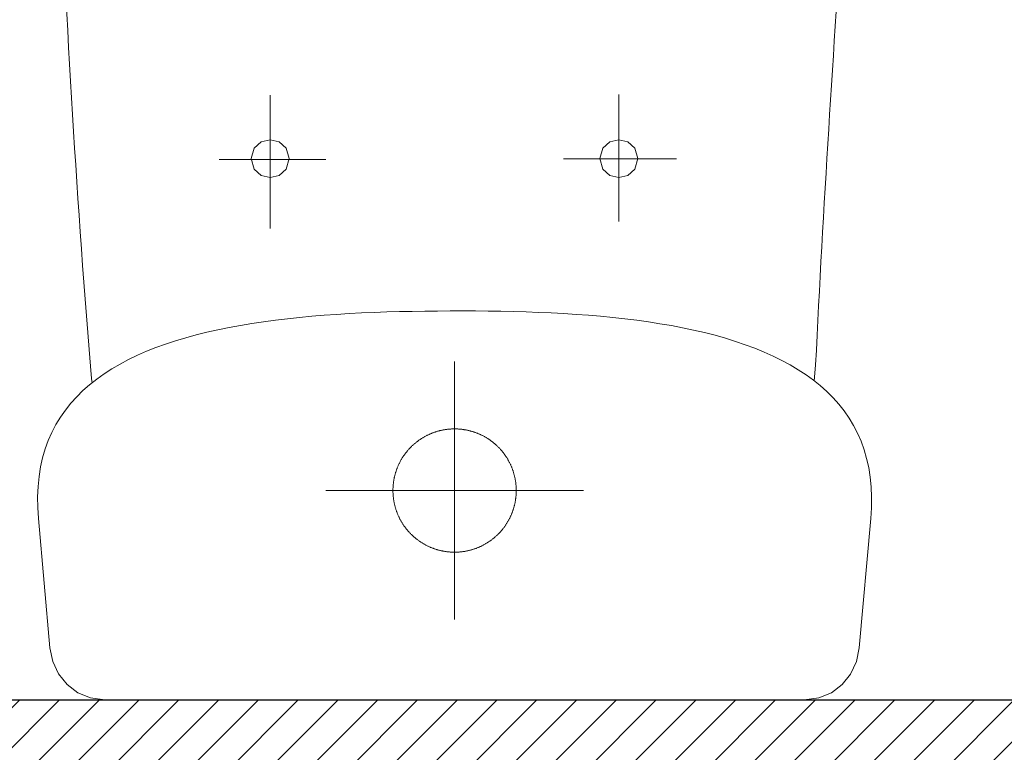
# Model space of a CAD drawing. Header units: inches. Extents: x 27484 to 71626, y -45113 to 39.
# Tile 13 of 256: x 33932 to 33975, y -40255 to -40222. Entities that reach past the tile are written whole.
import ezdxf

# ---------------------------------------------------------------- set-up
doc = ezdxf.new("R2010")
doc.units = ezdxf.units.IN
doc.header["$LTSCALE"] = 50
doc.header["$MEASUREMENT"] = 0
for name, color, linetype, lineweight in [('A-ARMATURA', 45, 'Continuous', 5), ('A-SCIANY', 5, 'Continuous', 18), ('A-ść. istn.', 8, 'Continuous', 0)]:
    doc.layers.add(name, color=color, linetype=linetype, lineweight=lineweight)
doc.layers.add('A-rdzenie zelbetowe', color=6, linetype='Continuous')

# ---------------------------------------------------------------- blocks, each defined once
blk = doc.blocks.new('A$C04280096')
at = {"layer": 'A-ARMATURA'}
for p, q in [((-161.82, -0.83), (-155.43, 0)), ((-155.43, 0), (155.43, 0)), ((155.43, 0), (161.82, -0.83)), ((-172.25, -6.79), (-167.48, -3.17)), ((-167.48, -3.17), (-161.82, -0.83)), ((161.82, -0.83), (167.48, -3.17)), ((167.48, -3.17), (172.25, -6.79)), ((-176, -11.46), (-172.25, -6.79)), ((172.25, -6.79), (176, -11.47)), ((-178.58, -16.96), (-176, -11.46)), ((176, -11.47), (178.58, -16.97)), ((-179.85, -23.06), (-178.58, -16.96)), ((178.58, -16.97), (179.85, -23.06)), ((-184.97, -80.5), (-179.85, -23.06)), ((179.85, -23.06), (184.97, -80.5)), ((0, -150.3), (0, -35.69)), ((-1.4, -65.63), (-1.69, -65.65)), ((-1.11, -65.62), (-1.4, -65.63)), ((-0.83, -65.61), (-1.11, -65.62)), ((-0.54, -65.6), (-0.83, -65.61)), ((-0.25, -65.6), (-0.54, -65.6)), ((0.03, -65.6), (-0.25, -65.6)), ((0.32, -65.6), (0.03, -65.6)), ((0.61, -65.6), (0.32, -65.6)), ((0.89, -65.61), (0.61, -65.6)), ((1.18, -65.62), (0.89, -65.61)), ((1.47, -65.64), (1.18, -65.62)), ((1.75, -65.65), (1.47, -65.64)), ((-14.89, -70), (-15.13, -70.16)), ((-14.65, -69.84), (-14.89, -70)), ((-14.41, -69.69), (-14.65, -69.84)), ((-14.16, -69.54), (-14.41, -69.69)), ((-13.92, -69.39), (-14.16, -69.54)), ((-13.67, -69.25), (-13.92, -69.39)), ((-13.42, -69.11), (-13.67, -69.25)), ((-13.17, -68.97), (-13.42, -69.11)), ((-12.92, -68.83), (-13.17, -68.97)), ((-12.66, -68.7), (-12.92, -68.83)), ((-12.41, -68.57), (-12.66, -68.7)), ((-12.15, -68.44), (-12.41, -68.57)), ((-11.89, -68.31), (-12.15, -68.44)), ((-11.63, -68.19), (-11.89, -68.31)), ((-11.37, -68.07), (-11.63, -68.19)), ((-11.11, -67.95), (-11.37, -68.07)), ((-10.85, -67.84), (-11.11, -67.95)), ((-10.58, -67.72), (-10.85, -67.84)), ((-10.32, -67.62), (-10.58, -67.72)), ((-10.05, -67.51), (-10.32, -67.62)), ((-9.79, -67.4), (-10.05, -67.51)), ((-9.52, -67.3), (-9.79, -67.4)), ((-9.25, -67.21), (-9.52, -67.3)), ((-8.98, -67.11), (-9.25, -67.21)), ((-8.71, -67.02), (-8.98, -67.11)), ((-8.43, -66.93), (-8.71, -67.02)), ((-8.16, -66.84), (-8.43, -66.93)), ((-7.89, -66.76), (-8.16, -66.84)), ((-7.61, -66.68), (-7.89, -66.76)), ((-7.33, -66.6), (-7.61, -66.68)), ((-7.06, -66.52), (-7.33, -66.6)), ((-6.78, -66.45), (-7.06, -66.52)), ((-6.5, -66.38), (-6.78, -66.45)), ((-6.22, -66.31), (-6.5, -66.38)), ((-5.94, -66.25), (-6.22, -66.31)), ((-5.66, -66.19), (-5.94, -66.25)), ((-5.38, -66.13), (-5.66, -66.19)), ((-5.1, -66.08), (-5.38, -66.13)), ((-4.82, -66.02), (-5.1, -66.08)), ((-4.54, -65.97), (-4.82, -66.02)), ((-4.25, -65.93), (-4.54, -65.97)), ((-3.97, -65.89), (-4.25, -65.93)), ((-3.68, -65.85), (-3.97, -65.89)), ((-3.4, -65.81), (-3.68, -65.85)), ((-3.12, -65.77), (-3.4, -65.81)), ((-2.83, -65.74), (-3.12, -65.77)), ((-2.54, -65.72), (-2.83, -65.74)), ((-2.26, -65.69), (-2.54, -65.72)), ((-1.97, -65.67), (-2.26, -65.69)), ((-1.69, -65.65), (-1.97, -65.67)), ((2.04, -65.67), (1.75, -65.65)), ((2.33, -65.7), (2.04, -65.67)), ((2.61, -65.72), (2.33, -65.7)), ((2.9, -65.75), (2.61, -65.72)), ((3.18, -65.78), (2.9, -65.75)), ((3.47, -65.82), (3.18, -65.78)), ((3.75, -65.86), (3.47, -65.82)), ((4.04, -65.9), (3.75, -65.86)), ((4.32, -65.94), (4.04, -65.9)), ((4.6, -65.99), (4.32, -65.94)), ((4.88, -66.04), (4.6, -65.99)), ((5.17, -66.09), (4.88, -66.04)), ((5.45, -66.14), (5.17, -66.09)), ((5.73, -66.2), (5.45, -66.14)), ((6.01, -66.26), (5.73, -66.2)), ((6.29, -66.33), (6.01, -66.26)), ((6.57, -66.4), (6.29, -66.33)), ((6.85, -66.47), (6.57, -66.4)), ((7.12, -66.54), (6.85, -66.47)), ((7.4, -66.62), (7.12, -66.54)), ((7.68, -66.69), (7.4, -66.62)), ((7.95, -66.78), (7.68, -66.69)), ((8.22, -66.86), (7.95, -66.78)), ((8.5, -66.95), (8.22, -66.86)), ((8.77, -67.04), (8.5, -66.95)), ((9.04, -67.13), (8.77, -67.04)), ((9.31, -67.23), (9.04, -67.13)), ((9.58, -67.33), (9.31, -67.23)), ((9.85, -67.43), (9.58, -67.33)), ((10.12, -67.53), (9.85, -67.43)), ((10.38, -67.64), (10.12, -67.53)), ((10.65, -67.75), (10.38, -67.64)), ((10.91, -67.86), (10.65, -67.75)), ((11.17, -67.98), (10.91, -67.86)), ((11.43, -68.1), (11.17, -67.98)), ((11.69, -68.22), (11.43, -68.1)), ((11.95, -68.34), (11.69, -68.22)), ((12.21, -68.47), (11.95, -68.34)), ((12.47, -68.6), (12.21, -68.47)), ((12.72, -68.73), (12.47, -68.6)), ((12.98, -68.86), (12.72, -68.73)), ((13.23, -69), (12.98, -68.86)), ((13.48, -69.14), (13.23, -69)), ((13.73, -69.28), (13.48, -69.14)), ((13.97, -69.43), (13.73, -69.28)), ((14.22, -69.58), (13.97, -69.43)), ((14.46, -69.73), (14.22, -69.58)), ((14.71, -69.88), (14.46, -69.73)), ((14.95, -70.03), (14.71, -69.88)), ((-19.95, -74.21), (-20.14, -74.42)), ((-19.75, -74.01), (-19.95, -74.21)), ((-19.55, -73.8), (-19.75, -74.01)), ((-19.35, -73.6), (-19.55, -73.8)), ((-19.14, -73.39), (-19.35, -73.6)), ((-18.94, -73.2), (-19.14, -73.39)), ((-18.73, -73), (-18.94, -73.2)), ((-18.52, -72.8), (-18.73, -73)), ((-18.31, -72.61), (-18.52, -72.8)), ((-18.09, -72.42), (-18.31, -72.61)), ((-17.87, -72.23), (-18.09, -72.42)), ((-17.66, -72.05), (-17.87, -72.23)), ((-17.44, -71.86), (-17.66, -72.05)), ((-17.21, -71.68), (-17.44, -71.86)), ((-16.99, -71.5), (-17.21, -71.68)), ((-16.76, -71.32), (-16.99, -71.5)), ((-16.54, -71.15), (-16.76, -71.32)), ((-16.31, -70.98), (-16.54, -71.15)), ((-16.08, -70.81), (-16.31, -70.98)), ((-15.84, -70.64), (-16.08, -70.81)), ((-15.61, -70.48), (-15.84, -70.64)), ((-15.37, -70.32), (-15.61, -70.48)), ((-15.13, -70.16), (-15.37, -70.32)), ((15.19, -70.19), (14.95, -70.03)), ((15.43, -70.35), (15.19, -70.19)), ((15.66, -70.52), (15.43, -70.35)), ((15.9, -70.68), (15.66, -70.52)), ((16.13, -70.85), (15.9, -70.68)), ((16.36, -71.02), (16.13, -70.85)), ((16.59, -71.19), (16.36, -71.02)), ((16.82, -71.37), (16.59, -71.19)), ((17.04, -71.54), (16.82, -71.37)), ((17.27, -71.72), (17.04, -71.54)), ((17.49, -71.91), (17.27, -71.72)), ((17.71, -72.09), (17.49, -71.91)), ((17.93, -72.28), (17.71, -72.09)), ((18.14, -72.46), (17.93, -72.28)), ((18.36, -72.66), (18.14, -72.46)), ((18.57, -72.85), (18.36, -72.66)), ((18.78, -73.04), (18.57, -72.85)), ((18.99, -73.24), (18.78, -73.04)), ((19.19, -73.44), (18.99, -73.24)), ((19.39, -73.64), (19.19, -73.44)), ((19.6, -73.85), (19.39, -73.64)), ((19.8, -74.05), (19.6, -73.85)), ((19.99, -74.26), (19.8, -74.05)), ((20.19, -74.47), (19.99, -74.26)), ((-23.27, -78.53), (-23.42, -78.77)), ((-23.11, -78.28), (-23.27, -78.53)), ((-22.96, -78.04), (-23.11, -78.28)), ((-22.8, -77.8), (-22.96, -78.04)), ((-22.64, -77.57), (-22.8, -77.8)), ((-22.48, -77.33), (-22.64, -77.57)), ((-22.31, -77.09), (-22.48, -77.33)), ((-22.14, -76.86), (-22.31, -77.09)), ((-21.97, -76.63), (-22.14, -76.86)), ((-21.8, -76.4), (-21.97, -76.63)), ((-21.63, -76.17), (-21.8, -76.4)), ((-21.45, -75.95), (-21.63, -76.17)), ((-21.27, -75.73), (-21.45, -75.95)), ((-21.09, -75.5), (-21.27, -75.73)), ((-20.9, -75.28), (-21.09, -75.5)), ((-20.72, -75.07), (-20.9, -75.28)), ((-20.53, -74.85), (-20.72, -75.07)), ((-20.34, -74.64), (-20.53, -74.85)), ((-20.14, -74.42), (-20.34, -74.64)), ((20.38, -74.69), (20.19, -74.47)), ((20.57, -74.9), (20.38, -74.69)), ((20.76, -75.12), (20.57, -74.9)), ((20.95, -75.33), (20.76, -75.12)), ((21.13, -75.56), (20.95, -75.33)), ((21.31, -75.78), (21.13, -75.56)), ((21.49, -76), (21.31, -75.78)), ((21.67, -76.23), (21.49, -76)), ((21.84, -76.46), (21.67, -76.23)), ((22.01, -76.69), (21.84, -76.46)), ((22.18, -76.92), (22.01, -76.69)), ((22.35, -77.15), (22.18, -76.92)), ((22.51, -77.38), (22.35, -77.15)), ((22.68, -77.62), (22.51, -77.38)), ((22.84, -77.86), (22.68, -77.62)), ((22.99, -78.1), (22.84, -77.86)), ((23.15, -78.34), (22.99, -78.1)), ((23.3, -78.58), (23.15, -78.34)), ((23.45, -78.83), (23.3, -78.58)), ((-185.28, -85.38), (-184.97, -80.5)), ((-25.56, -83.14), (-25.67, -83.41)), ((-25.46, -82.88), (-25.56, -83.14)), ((-25.35, -82.61), (-25.46, -82.88)), ((-25.24, -82.34), (-25.35, -82.61)), ((-25.13, -82.08), (-25.24, -82.34)), ((-25.01, -81.82), (-25.13, -82.08)), ((-24.89, -81.56), (-25.01, -81.82)), ((-24.77, -81.3), (-24.89, -81.56)), ((-24.65, -81.04), (-24.77, -81.3)), ((-24.52, -80.78), (-24.65, -81.04)), ((-24.39, -80.52), (-24.52, -80.78)), ((-24.26, -80.27), (-24.39, -80.52)), ((-24.13, -80.02), (-24.26, -80.27)), ((-23.99, -79.76), (-24.13, -80.02)), ((-23.85, -79.51), (-23.99, -79.76)), ((-23.71, -79.26), (-23.85, -79.51)), ((-23.56, -79.02), (-23.71, -79.26)), ((-23.42, -78.77), (-23.56, -79.02)), ((23.6, -79.08), (23.45, -78.83)), ((23.74, -79.32), (23.6, -79.08)), ((23.88, -79.57), (23.74, -79.32)), ((24.02, -79.82), (23.88, -79.57)), ((24.16, -80.08), (24.02, -79.82)), ((24.29, -80.33), (24.16, -80.08)), ((24.42, -80.58), (24.29, -80.33)), ((24.55, -80.84), (24.42, -80.58)), ((24.68, -81.1), (24.55, -80.84)), ((24.8, -81.36), (24.68, -81.1)), ((24.92, -81.62), (24.8, -81.36)), ((25.04, -81.88), (24.92, -81.62)), ((25.16, -82.14), (25.04, -81.88)), ((25.27, -82.41), (25.16, -82.14)), ((25.38, -82.67), (25.27, -82.41)), ((25.48, -82.94), (25.38, -82.67)), ((25.59, -83.21), (25.48, -82.94)), ((184.97, -80.5), (185.28, -85.44)), ((-185.34, -90.09), (-185.28, -85.38)), ((-26.79, -87.26), (-26.85, -87.54)), ((-26.73, -86.98), (-26.79, -87.26)), ((-26.66, -86.7), (-26.73, -86.98)), ((-26.6, -86.42), (-26.66, -86.7)), ((-26.53, -86.15), (-26.6, -86.42)), ((-26.45, -85.87), (-26.53, -86.15)), ((-26.38, -85.59), (-26.45, -85.87)), ((-26.3, -85.32), (-26.38, -85.59)), ((-26.22, -85.04), (-26.3, -85.32)), ((-26.13, -84.77), (-26.22, -85.04)), ((-26.04, -84.49), (-26.13, -84.77)), ((-25.95, -84.22), (-26.04, -84.49)), ((-25.86, -83.95), (-25.95, -84.22)), ((-25.76, -83.68), (-25.86, -83.95)), ((-25.67, -83.41), (-25.76, -83.68)), ((25.69, -83.47), (25.59, -83.21)), ((25.79, -83.74), (25.69, -83.47)), ((25.88, -84.01), (25.79, -83.74)), ((25.98, -84.29), (25.88, -84.01)), ((26.07, -84.56), (25.98, -84.29)), ((26.15, -84.83), (26.07, -84.56)), ((26.24, -85.11), (26.15, -84.83)), ((26.32, -85.38), (26.24, -85.11)), ((26.4, -85.66), (26.32, -85.38)), ((26.47, -85.93), (26.4, -85.66)), ((26.54, -86.21), (26.47, -85.93)), ((26.61, -86.49), (26.54, -86.21)), ((26.68, -86.77), (26.61, -86.49)), ((26.74, -87.05), (26.68, -86.77)), ((26.8, -87.33), (26.74, -87.05)), ((26.86, -87.61), (26.8, -87.33)), ((185.28, -85.44), (185.34, -90.2)), ((-185.15, -94.62), (-185.34, -90.09)), ((-27.37, -91.81), (-27.38, -92.1)), ((-27.36, -91.52), (-27.37, -91.81)), ((-27.34, -91.24), (-27.36, -91.52)), ((-27.32, -90.95), (-27.34, -91.24)), ((-27.3, -90.67), (-27.32, -90.95)), ((-27.27, -90.38), (-27.3, -90.67)), ((-27.24, -90.09), (-27.27, -90.38)), ((-27.21, -89.81), (-27.24, -90.09)), ((-27.18, -89.52), (-27.21, -89.81)), ((-27.14, -89.24), (-27.18, -89.52)), ((-27.1, -88.96), (-27.14, -89.24)), ((-27.05, -88.67), (-27.1, -88.96)), ((-27.01, -88.39), (-27.05, -88.67)), ((-26.96, -88.11), (-27.01, -88.39)), ((-26.9, -87.82), (-26.96, -88.11)), ((-26.85, -87.54), (-26.9, -87.82)), ((26.92, -87.89), (26.86, -87.61)), ((26.97, -88.17), (26.92, -87.89)), ((27.02, -88.46), (26.97, -88.17)), ((27.06, -88.74), (27.02, -88.46)), ((27.11, -89.02), (27.06, -88.74)), ((27.15, -89.31), (27.11, -89.02)), ((27.18, -89.59), (27.15, -89.31)), ((27.22, -89.88), (27.18, -89.59)), ((27.25, -90.16), (27.22, -89.88)), ((27.28, -90.45), (27.25, -90.16)), ((27.3, -90.73), (27.28, -90.45)), ((27.32, -91.02), (27.3, -90.73)), ((27.34, -91.3), (27.32, -91.02)), ((27.36, -91.59), (27.34, -91.3)), ((27.37, -91.88), (27.36, -91.59)), ((27.38, -92.16), (27.37, -91.88)), ((185.34, -90.2), (185.15, -94.79)), ((-184.71, -99), (-185.15, -94.62)), ((-57.3, -92.99), (57.3, -92.99)), ((-27.39, -92.67), (-27.4, -92.96)), ((-27.4, -92.96), (-27.39, -93.24)), ((-27.38, -92.1), (-27.39, -92.38)), ((-27.39, -92.38), (-27.39, -92.67)), ((-27.39, -93.24), (-27.39, -93.53)), ((-27.39, -93.53), (-27.38, -93.82)), ((-27.38, -93.82), (-27.37, -94.1)), ((-27.37, -94.1), (-27.36, -94.39)), ((-27.36, -94.39), (-27.34, -94.68)), ((-27.34, -94.68), (-27.32, -94.96)), ((-27.32, -94.96), (-27.3, -95.25)), ((-27.3, -95.25), (-27.28, -95.54)), ((-27.28, -95.54), (-27.25, -95.82)), ((-27.25, -95.82), (-27.22, -96.11)), ((-27.22, -96.11), (-27.18, -96.39)), ((27.17, -96.46), (27.21, -96.18)), ((27.21, -96.18), (27.24, -95.89)), ((27.24, -95.89), (27.27, -95.61)), ((27.27, -95.61), (27.3, -95.32)), ((27.3, -95.32), (27.32, -95.04)), ((27.32, -95.04), (27.34, -94.75)), ((27.34, -94.75), (27.36, -94.46)), ((27.36, -94.46), (27.37, -94.18)), ((27.37, -94.18), (27.38, -93.89)), ((27.39, -92.45), (27.38, -92.16)), ((27.38, -93.89), (27.39, -93.6)), ((27.39, -92.74), (27.39, -92.45)), ((27.4, -93.03), (27.39, -92.74)), ((27.39, -93.32), (27.4, -93.03)), ((27.39, -93.6), (27.39, -93.32)), ((27.4, -92.99), (27.4, -92.99)), ((27.4, -93.03), (27.4, -93.03)), ((185.15, -94.79), (184.7, -99.21)), ((-184.04, -103.2), (-184.71, -99)), ((-27.18, -96.39), (-27.15, -96.68)), ((-27.15, -96.68), (-27.11, -96.96)), ((-27.11, -96.96), (-27.06, -97.24)), ((-27.06, -97.24), (-27.02, -97.53)), ((-27.02, -97.53), (-26.97, -97.81)), ((-26.97, -97.81), (-26.92, -98.09)), ((-26.92, -98.09), (-26.86, -98.37)), ((-26.86, -98.37), (-26.8, -98.65)), ((-26.8, -98.65), (-26.74, -98.93)), ((-26.74, -98.93), (-26.68, -99.21)), ((-26.68, -99.21), (-26.61, -99.49)), ((-26.61, -99.49), (-26.54, -99.77)), ((-26.54, -99.77), (-26.47, -100.05)), ((-26.47, -100.05), (-26.4, -100.33)), ((-26.4, -100.33), (-26.32, -100.6)), ((-26.32, -100.6), (-26.24, -100.88)), ((26.3, -100.67), (26.38, -100.4)), ((26.38, -100.4), (26.45, -100.12)), ((26.45, -100.12), (26.53, -99.84)), ((26.53, -99.84), (26.6, -99.56)), ((26.6, -99.56), (26.66, -99.28)), ((26.66, -99.28), (26.73, -99)), ((26.73, -99), (26.79, -98.72)), ((26.79, -98.72), (26.85, -98.44)), ((26.85, -98.44), (26.9, -98.16)), ((26.9, -98.16), (26.96, -97.88)), ((26.96, -97.88), (27.01, -97.6)), ((27.01, -97.6), (27.05, -97.32)), ((27.05, -97.32), (27.1, -97.03)), ((27.1, -97.03), (27.14, -96.75)), ((27.14, -96.75), (27.17, -96.46)), ((184.7, -99.21), (184.02, -103.46)), ((-183.13, -107.25), (-184.04, -103.2)), ((-26.24, -100.88), (-26.15, -101.15)), ((-26.15, -101.15), (-26.07, -101.42)), ((-26.07, -101.42), (-25.98, -101.7)), ((-25.98, -101.7), (-25.88, -101.97)), ((-25.88, -101.97), (-25.79, -102.24)), ((-25.79, -102.24), (-25.69, -102.51)), ((-25.69, -102.51), (-25.59, -102.78)), ((-25.59, -102.78), (-25.48, -103.04)), ((-25.48, -103.04), (-25.38, -103.31)), ((-25.38, -103.31), (-25.27, -103.58)), ((-25.27, -103.58), (-25.16, -103.84)), ((-25.16, -103.84), (-25.04, -104.1)), ((-25.04, -104.1), (-24.92, -104.36)), ((-24.92, -104.36), (-24.8, -104.62)), ((-24.8, -104.62), (-24.68, -104.88)), ((-24.68, -104.88), (-24.55, -105.14)), ((24.52, -105.21), (24.65, -104.95)), ((24.65, -104.95), (24.77, -104.69)), ((24.77, -104.69), (24.89, -104.43)), ((24.89, -104.43), (25.01, -104.17)), ((25.01, -104.17), (25.13, -103.91)), ((25.13, -103.91), (25.24, -103.64)), ((25.24, -103.64), (25.35, -103.38)), ((25.35, -103.38), (25.46, -103.11)), ((25.46, -103.11), (25.56, -102.85)), ((25.56, -102.85), (25.66, -102.58)), ((25.66, -102.58), (25.76, -102.31)), ((25.76, -102.31), (25.86, -102.04)), ((25.86, -102.04), (25.95, -101.77)), ((25.95, -101.77), (26.04, -101.49)), ((26.04, -101.49), (26.13, -101.22)), ((26.13, -101.22), (26.22, -100.95)), ((26.22, -100.95), (26.3, -100.67)), ((184.02, -103.46), (183.1, -107.54)), ((-182, -111.14), (-183.13, -107.25)), ((-24.55, -105.14), (-24.43, -105.4)), ((-24.43, -105.4), (-24.29, -105.65)), ((-24.29, -105.65), (-24.16, -105.91)), ((-24.16, -105.91), (-24.02, -106.16)), ((-24.02, -106.16), (-23.88, -106.41)), ((-23.88, -106.41), (-23.74, -106.66)), ((-23.74, -106.66), (-23.6, -106.91)), ((-23.6, -106.91), (-23.45, -107.15)), ((-23.45, -107.15), (-23.3, -107.4)), ((-23.3, -107.4), (-23.15, -107.64)), ((-23.15, -107.64), (-23, -107.88)), ((-23, -107.88), (-22.84, -108.12)), ((-22.84, -108.12), (-22.68, -108.36)), ((-22.68, -108.36), (-22.52, -108.6)), ((-22.52, -108.6), (-22.35, -108.83)), ((-22.35, -108.83), (-22.18, -109.07)), ((-22.18, -109.07), (-22.01, -109.3)), ((-22.01, -109.3), (-21.84, -109.53)), ((21.8, -109.59), (21.97, -109.36)), ((21.97, -109.36), (22.14, -109.13)), ((22.14, -109.13), (22.31, -108.89)), ((22.31, -108.89), (22.47, -108.66)), ((22.47, -108.66), (22.64, -108.42)), ((22.64, -108.42), (22.8, -108.18)), ((22.8, -108.18), (22.96, -107.94)), ((22.96, -107.94), (23.11, -107.7)), ((23.11, -107.7), (23.26, -107.46)), ((23.26, -107.46), (23.41, -107.22)), ((23.41, -107.22), (23.56, -106.97)), ((23.56, -106.97), (23.71, -106.72)), ((23.71, -106.72), (23.85, -106.47)), ((23.85, -106.47), (23.99, -106.22)), ((23.99, -106.22), (24.13, -105.97)), ((24.13, -105.97), (24.26, -105.72)), ((24.26, -105.72), (24.39, -105.46)), ((24.39, -105.46), (24.52, -105.21)), ((183.1, -107.54), (181.95, -111.46)), ((-180.65, -114.88), (-182, -111.14)), ((-21.84, -109.53), (-21.67, -109.76)), ((-21.67, -109.76), (-21.49, -109.98)), ((-21.49, -109.98), (-21.31, -110.21)), ((-21.31, -110.21), (-21.13, -110.43)), ((-21.13, -110.43), (-20.95, -110.65)), ((-20.95, -110.65), (-20.76, -110.87)), ((-20.76, -110.87), (-20.57, -111.08)), ((-20.57, -111.08), (-20.38, -111.3)), ((-20.38, -111.3), (-20.19, -111.51)), ((-20.19, -111.51), (-19.99, -111.72)), ((-19.99, -111.72), (-19.8, -111.93)), ((-19.8, -111.93), (-19.6, -112.13)), ((-19.6, -112.13), (-19.4, -112.34)), ((-19.4, -112.34), (-19.19, -112.54)), ((-19.19, -112.54), (-18.99, -112.74)), ((-18.99, -112.74), (-18.78, -112.94)), ((-18.78, -112.94), (-18.57, -113.13)), ((-18.57, -113.13), (-18.36, -113.33)), ((-18.36, -113.33), (-18.14, -113.52)), ((-18.14, -113.52), (-17.93, -113.71)), ((-17.93, -113.71), (-17.71, -113.89)), ((17.65, -113.94), (17.87, -113.76)), ((17.87, -113.76), (18.09, -113.57)), ((18.09, -113.57), (18.3, -113.38)), ((18.3, -113.38), (18.52, -113.18)), ((18.52, -113.18), (18.73, -112.99)), ((18.73, -112.99), (18.94, -112.79)), ((18.94, -112.79), (19.14, -112.59)), ((19.14, -112.59), (19.35, -112.39)), ((19.35, -112.39), (19.55, -112.19)), ((19.55, -112.19), (19.75, -111.98)), ((19.75, -111.98), (19.95, -111.77)), ((19.95, -111.77), (20.14, -111.56)), ((20.14, -111.56), (20.33, -111.35)), ((20.33, -111.35), (20.53, -111.14)), ((20.53, -111.14), (20.71, -110.92)), ((20.71, -110.92), (20.9, -110.7)), ((20.9, -110.7), (21.09, -110.48)), ((21.09, -110.48), (21.27, -110.26)), ((21.27, -110.26), (21.45, -110.04)), ((21.45, -110.04), (21.62, -109.81)), ((21.62, -109.81), (21.8, -109.59)), ((181.95, -111.46), (180.58, -115.23)), ((-179.08, -118.47), (-180.65, -114.88)), ((-17.71, -113.89), (-17.49, -114.08)), ((-17.49, -114.08), (-17.27, -114.26)), ((-17.27, -114.26), (-17.04, -114.44)), ((-17.04, -114.44), (-16.82, -114.62)), ((-16.82, -114.62), (-16.59, -114.79)), ((-16.59, -114.79), (-16.36, -114.96)), ((-16.36, -114.96), (-16.13, -115.14)), ((-16.13, -115.14), (-15.9, -115.3)), ((-15.9, -115.3), (-15.66, -115.47)), ((-15.66, -115.47), (-15.43, -115.63)), ((-15.43, -115.63), (-15.19, -115.79)), ((-15.19, -115.79), (-14.95, -115.95)), ((-14.95, -115.95), (-14.71, -116.1)), ((-14.71, -116.1), (-14.47, -116.26)), ((-14.47, -116.26), (-14.22, -116.41)), ((-14.22, -116.41), (-13.98, -116.55)), ((-13.98, -116.55), (-13.73, -116.7)), ((-13.73, -116.7), (-13.48, -116.84)), ((-13.48, -116.84), (-13.23, -116.98)), ((-13.23, -116.98), (-12.98, -117.12)), ((-12.98, -117.12), (-12.72, -117.25)), ((-12.72, -117.25), (-12.47, -117.39)), ((-12.47, -117.39), (-12.21, -117.52)), ((-12.21, -117.52), (-11.96, -117.64)), ((-11.96, -117.64), (-11.7, -117.77)), ((-11.7, -117.77), (-11.44, -117.89)), ((-11.44, -117.89), (-11.18, -118.01)), ((-11.18, -118.01), (-10.91, -118.12)), ((-10.91, -118.12), (-10.65, -118.23)), ((10.58, -118.26), (10.85, -118.15)), ((10.85, -118.15), (11.11, -118.03)), ((11.11, -118.03), (11.37, -117.92)), ((11.37, -117.92), (11.63, -117.8)), ((11.63, -117.8), (11.89, -117.67)), ((11.89, -117.67), (12.15, -117.55)), ((12.15, -117.55), (12.4, -117.42)), ((12.4, -117.42), (12.66, -117.29)), ((12.66, -117.29), (12.91, -117.15)), ((12.91, -117.15), (13.17, -117.02)), ((13.17, -117.02), (13.42, -116.88)), ((13.42, -116.88), (13.67, -116.74)), ((13.67, -116.74), (13.91, -116.59)), ((13.91, -116.59), (14.16, -116.44)), ((14.16, -116.44), (14.41, -116.3)), ((14.41, -116.3), (14.65, -116.14)), ((14.65, -116.14), (14.89, -115.99)), ((14.89, -115.99), (15.13, -115.83)), ((15.13, -115.83), (15.37, -115.67)), ((15.37, -115.67), (15.6, -115.51)), ((15.6, -115.51), (15.84, -115.34)), ((15.84, -115.34), (16.07, -115.18)), ((16.07, -115.18), (16.3, -115.01)), ((16.3, -115.01), (16.53, -114.84)), ((16.53, -114.84), (16.76, -114.66)), ((16.76, -114.66), (16.99, -114.49)), ((16.99, -114.49), (17.21, -114.31)), ((17.21, -114.31), (17.43, -114.12)), ((17.43, -114.12), (17.65, -113.94)), ((180.58, -115.23), (178.98, -118.84)), ((-177.3, -121.91), (-179.08, -118.47)), ((-175.32, -125.21), (-177.3, -121.91)), ((-10.65, -118.23), (-10.38, -118.34)), ((-10.38, -118.34), (-10.12, -118.45)), ((-10.12, -118.45), (-9.85, -118.56)), ((-9.85, -118.56), (-9.58, -118.66)), ((-9.58, -118.66), (-9.31, -118.76)), ((-9.31, -118.76), (-9.04, -118.85)), ((-9.04, -118.85), (-8.77, -118.95)), ((-8.77, -118.95), (-8.5, -119.04)), ((-8.5, -119.04), (-8.23, -119.12)), ((-8.23, -119.12), (-7.95, -119.21)), ((-7.95, -119.21), (-7.68, -119.29)), ((-7.68, -119.29), (-7.4, -119.37)), ((-7.4, -119.37), (-7.13, -119.45)), ((-7.13, -119.45), (-6.85, -119.52)), ((-6.85, -119.52), (-6.57, -119.59)), ((-6.57, -119.59), (-6.29, -119.66)), ((-6.29, -119.66), (-6.01, -119.72)), ((-6.01, -119.72), (-5.73, -119.78)), ((-5.73, -119.78), (-5.45, -119.84)), ((-5.45, -119.84), (-5.17, -119.9)), ((-5.17, -119.9), (-4.89, -119.95)), ((-4.89, -119.95), (-4.6, -120)), ((-4.6, -120), (-4.32, -120.04)), ((-4.32, -120.04), (-4.04, -120.09)), ((-4.04, -120.09), (-3.75, -120.13)), ((-3.75, -120.13), (-3.47, -120.17)), ((-3.47, -120.17), (-3.18, -120.2)), ((-3.18, -120.2), (-2.9, -120.23)), ((-2.9, -120.23), (-2.61, -120.26)), ((-2.61, -120.26), (-2.33, -120.29)), ((-2.33, -120.29), (-2.04, -120.31)), ((-2.04, -120.31), (-1.76, -120.33)), ((-1.76, -120.33), (-1.47, -120.35)), ((-1.47, -120.35), (-1.18, -120.36)), ((-1.18, -120.36), (-0.9, -120.37)), ((-0.9, -120.37), (-0.61, -120.38)), ((-0.61, -120.38), (-0.32, -120.39)), ((-0.32, -120.39), (-0.04, -120.39)), ((-0.04, -120.39), (0.25, -120.39)), ((0.25, -120.39), (0.54, -120.38)), ((0.54, -120.38), (0.82, -120.38)), ((0.82, -120.38), (1.11, -120.37)), ((1.11, -120.37), (1.4, -120.35)), ((1.4, -120.35), (1.68, -120.34)), ((1.68, -120.34), (1.97, -120.32)), ((1.97, -120.32), (2.26, -120.29)), ((2.26, -120.29), (2.54, -120.27)), ((2.54, -120.27), (2.83, -120.24)), ((2.83, -120.24), (3.11, -120.21)), ((3.11, -120.21), (3.4, -120.18)), ((3.4, -120.18), (3.68, -120.14)), ((3.68, -120.14), (3.97, -120.1)), ((3.97, -120.1), (4.25, -120.06)), ((4.25, -120.06), (4.53, -120.01)), ((4.53, -120.01), (4.82, -119.96)), ((4.82, -119.96), (5.1, -119.91)), ((5.1, -119.91), (5.38, -119.85)), ((5.38, -119.85), (5.66, -119.8)), ((5.66, -119.8), (5.94, -119.74)), ((5.94, -119.74), (6.22, -119.67)), ((6.22, -119.67), (6.5, -119.61)), ((6.5, -119.61), (6.78, -119.54)), ((6.78, -119.54), (7.06, -119.46)), ((7.06, -119.46), (7.33, -119.39)), ((7.33, -119.39), (7.61, -119.31)), ((7.61, -119.31), (7.88, -119.23)), ((7.88, -119.23), (8.16, -119.15)), ((8.16, -119.15), (8.43, -119.06)), ((8.43, -119.06), (8.7, -118.97)), ((8.7, -118.97), (8.97, -118.88)), ((8.97, -118.88), (9.25, -118.78)), ((9.25, -118.78), (9.52, -118.68)), ((9.52, -118.68), (9.78, -118.58)), ((9.78, -118.58), (10.05, -118.48)), ((10.05, -118.48), (10.32, -118.37)), ((10.32, -118.37), (10.58, -118.26)), ((177.18, -122.29), (175.16, -125.6)), ((178.98, -118.84), (177.18, -122.29)), ((-173.14, -128.36), (-175.32, -125.21)), ((175.16, -125.6), (172.95, -128.76)), ((-170.76, -131.37), (-173.14, -128.36)), ((172.95, -128.76), (170.54, -131.78)), ((-168.2, -134.25), (-170.76, -131.37)), ((-165.45, -137), (-168.2, -134.25)), ((167.94, -134.67), (165.16, -137.41)), ((170.54, -131.78), (167.94, -134.67)), ((-162.53, -139.61), (-165.45, -137)), ((-159.44, -142.1), (-162.53, -139.61)), ((162.19, -140.02), (159.06, -142.51)), ((165.16, -137.41), (162.19, -140.02)), ((-160.46, -148.9), (-159.94, -143.35)), ((-159.94, -143.35), (-159.8, -141.81)), ((-156.18, -144.47), (-159.44, -142.1)), ((159.06, -142.51), (155.76, -144.86)), ((161.15, -140.85), (161.32, -142.74)), ((161.32, -142.74), (161.82, -148.3)), ((-152.76, -146.71), (-156.18, -144.47)), ((-149.19, -148.84), (-152.76, -146.71)), ((152.29, -147.1), (148.67, -149.21)), ((155.76, -144.86), (152.29, -147.1)), ((-145.47, -150.85), (-149.19, -148.84)), ((-141.61, -152.75), (-145.47, -150.85)), ((-137.6, -154.55), (-141.61, -152.75)), ((140.99, -153.1), (136.94, -154.87)), ((144.91, -151.21), (140.99, -153.1)), ((148.67, -149.21), (144.91, -151.21)), ((-133.47, -156.23), (-137.6, -154.55)), ((-129.21, -157.82), (-133.47, -156.23)), ((132.76, -156.54), (128.45, -158.1)), ((136.94, -154.87), (132.76, -156.54)), ((-124.83, -159.3), (-129.21, -157.82)), ((-120.34, -160.69), (-124.83, -159.3)), ((-115.74, -161.98), (-120.34, -160.69)), ((119.47, -160.93), (114.82, -162.2)), ((124.02, -159.56), (119.47, -160.93)), ((128.45, -158.1), (124.02, -159.56)), ((-111.03, -163.18), (-115.74, -161.98)), ((-106.22, -164.3), (-111.03, -163.18)), ((-101.32, -165.33), (-106.22, -164.3)), ((-96.34, -166.28), (-101.32, -165.33)), ((-91.27, -167.15), (-96.34, -166.28)), ((100.25, -165.48), (95.21, -166.41)), ((105.2, -164.47), (100.25, -165.48)), ((110.06, -163.38), (105.2, -164.47)), ((114.82, -162.2), (110.06, -163.38)), ((-86.13, -167.94), (-91.27, -167.15)), ((-80.92, -168.66), (-86.13, -167.94)), ((-75.64, -169.31), (-80.92, -168.66)), ((-70.3, -169.9), (-75.64, -169.31)), ((-64.91, -170.42), (-70.3, -169.9)), ((-59.47, -170.88), (-64.91, -170.42)), ((63.5, -170.43), (58.01, -170.88)), ((68.93, -169.93), (63.5, -170.43)), ((74.31, -169.36), (68.93, -169.93)), ((79.64, -168.73), (74.31, -169.36)), ((84.9, -168.03), (79.64, -168.73)), ((90.09, -167.25), (84.9, -168.03)), ((95.21, -166.41), (90.09, -167.25)), ((-53.99, -171.29), (-59.47, -170.88)), ((-48.48, -171.63), (-53.99, -171.29)), ((-42.93, -171.93), (-48.48, -171.63)), ((-37.36, -172.18), (-42.93, -171.93)), ((-31.76, -172.38), (-37.36, -172.18)), ((-26.15, -172.54), (-31.76, -172.38)), ((-20.54, -172.66), (-26.15, -172.54)), ((-14.92, -172.75), (-20.54, -172.66)), ((-9.3, -172.8), (-14.92, -172.75)), ((-3.69, -172.82), (-9.3, -172.8)), ((1.9, -172.81), (-3.69, -172.82)), ((7.53, -172.78), (1.9, -172.81)), ((1.9, -172.81), (1.9, -172.81)), ((13.18, -172.71), (7.53, -172.78)), ((18.82, -172.62), (13.18, -172.71)), ((24.47, -172.5), (18.82, -172.62)), ((30.11, -172.34), (24.47, -172.5)), ((35.74, -172.14), (30.11, -172.34)), ((41.35, -171.9), (35.74, -172.14)), ((46.93, -171.61), (41.35, -171.9)), ((52.49, -171.27), (46.93, -171.61)), ((58.01, -170.88), (52.49, -171.27)), ((82.03, -209.47), (82.03, -268.73)), ((-72.95, -212.51), (-72.95, -269.03)), ((-81.42, -240.48), (-80.17, -235.82)), ((-80.17, -235.82), (-77.06, -233.02)), ((-77.06, -233.02), (-73.01, -232.08)), ((-73.01, -232.08), (-68.97, -233.02)), ((-68.97, -233.02), (-65.86, -235.82)), ((-65.86, -235.82), (-64.61, -240.48)), ((73.56, -240.48), (74.8, -235.82)), ((74.8, -235.82), (77.92, -233.02)), ((77.92, -233.02), (81.96, -232.08)), ((81.96, -232.08), (86.01, -233.02)), ((86.01, -233.02), (89.12, -235.82)), ((89.12, -235.82), (90.37, -240.48)), ((-98.64, -240.47), (-48.47, -240.47)), ((-80.17, -245.15), (-81.42, -240.48)), ((-64.61, -240.49), (-65.86, -245.15)), ((-64.61, -240.48), (-64.61, -240.49)), ((57.18, -240.16), (104.61, -240.16)), ((74.8, -245.15), (73.56, -240.48)), ((90.37, -240.49), (89.12, -245.15)), ((90.37, -240.48), (90.37, -240.49)), ((-77.06, -247.95), (-80.17, -245.15)), ((-73.01, -248.89), (-77.06, -247.95)), ((-68.97, -247.95), (-73.01, -248.89)), ((-65.86, -245.15), (-68.97, -247.95)), ((77.92, -247.95), (74.8, -245.15)), ((81.96, -248.89), (77.92, -247.95)), ((86, -247.95), (81.96, -248.89)), ((89.12, -245.15), (86, -247.95))]:
    blk.add_line(p, q, dxfattribs=at)
at = {"layer": 'A-ARMATURA', "linetype": 'Continuous'}
for centre, radius, start, end in [((-5010.96, -574.67), 5190.32, 2.07305, 4.71198), ((-8576.26, 264.4), 8425.94, 355.762455, 357.188478)]:
    blk.add_arc(centre, radius, start, end, dxfattribs=at)
blk = doc.blocks.new('A$C6D4569AD')
at = {"layer": 'A-ARMATURA', "xscale": -0.09999999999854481, "yscale": 0.1000000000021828, "zscale": 0.1, "rotation": 270}
blk.add_blockref('A$C04280096', (15.03, 0), dxfattribs=at)

msp = doc.modelspace()

# ---------------------------------------------------------------- hatches: boundary and pattern name
at = {"layer": 'A-ść. istn.', "ltscale": 0.1}
h = msp.add_hatch(dxfattribs=at)
h.set_pattern_fill('ANSI31', color=256, scale=10)
h.paths.add_polyline_path([(33612.48246, -40252.59555), (34027.48246, -40252.59555), (34027.48246, -40277.59555), (33612.48246, -40277.59555)])

# ---------------------------------------------------------------- linework, layer by layer
at = {"layer": 'A-rdzenie zelbetowe', "ltscale": 0.1}
msp.add_lwpolyline([(33612.48246, -40252.59555), (34027.48246, -40252.59555), (34027.48246, -40277.59555), (33612.48246, -40277.59555)], close=True, dxfattribs=at)
at = {"layer": 'A-SCIANY', "ltscale": 3}
msp.add_line((34002.48246, -40252.59555), (33798.48246, -40252.59555), dxfattribs=at)

# ---------------------------------------------------------------- block references
at = {"layer": 'A-ARMATURA', "lineweight": -3, "xscale": -1, "rotation": 90}
msp.add_blockref('A$C6D4569AD', (33951.0663, -40237.56596), dxfattribs=at)

doc.saveas('drawing.dxf')
